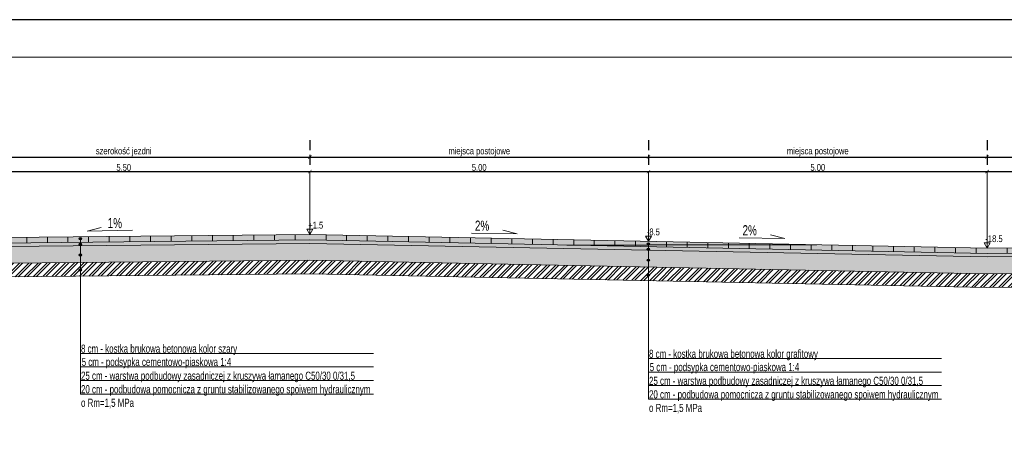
# Model space of a CAD drawing. Extents: x 1619 to 1766, y 1450 to 1506.
# Tile 9 of 19: x 1711 to 1726, y 1468 to 1474. Entities that reach past the tile are written whole.
import ezdxf

# ---------------------------------------------------------------- set-up
doc = ezdxf.new("R2010")
doc.units = 0
doc.layers.get('0').update_dxf_attribs({"lineweight": 9})
doc.layers.add('_STR ramka', color=2, linetype='Continuous', lineweight=40, plot=False)
doc.layers.add('_STR_wymiary', color=7, linetype='Continuous', lineweight=18)
doc.styles.add('STR_Arial', font='arialnarrow.ttf', dxfattribs={"width": 0.85})
doc.dimstyles.new('STR_50', dxfattribs={"dimtxt": 0.1, "dimasz": 0.05, "dimexe": 0.1, "dimexo": 0.25, "dimgap": 0.01, "dimtad": 1, "dimzin": 0, "dimdsep": 46, "dimtxsty": 'STR_Arial', "dimblk": 'ARCHTICK', "dimcen": 0, "dimazin": 0, "dimtfac": 1, "dimtofl": 0, "dimtmove": 0, "dimatfit": 3, "dimldrblk": 'DOTSMALL', "dimfxl": 0, "dimtolj": 1, "dimtzin": 0, "dimarcsym": 0})

# ---------------------------------------------------------------- blocks, each defined once
blk = doc.blocks.new('_ArchTick')
at = {"color": 0, "linetype": 'ByBlock', "lineweight": 60, "const_width": 0.15}
blk.add_lwpolyline([(-0.5, -0.5), (0.5, 0.5)], dxfattribs=at)
blk = doc.blocks.new('*D1387')
at = {"color": 0, "lineweight": -2}
for p, q in [((1709.975, 1472.094), (1709.975, 1471.944)), ((1715.475, 1472.094), (1715.475, 1471.944)), ((1709.975, 1471.844), (1715.475, 1471.844))]:
    blk.add_line(p, q, dxfattribs=at)
at = {"layer": 'Defpoints', "color": 0}
for p in [(1709.975, 1471.844), (1715.475, 1471.844), (1715.475, 1471.844)]:
    blk.add_point(p, dxfattribs=at)
at = {"color": 0, "linetype": 'ByBlock', "lineweight": -2, "xscale": 0.05, "yscale": 0.05, "zscale": 0.05, "rotation": 180}
blk.add_blockref('_ArchTick', (1709.975, 1471.844), dxfattribs=at)
at = {"color": 0, "linetype": 'ByBlock', "lineweight": -2, "xscale": 0.05, "yscale": 0.05, "zscale": 0.05}
blk.add_blockref('_ArchTick', (1715.475, 1471.844), dxfattribs=at)
at = {"color": 0, "lineweight": 13, "insert": (1712.725, 1471.905), "char_height": 0.1, "attachment_point": 5, "style": 'STR_Arial'}
blk.add_mtext('\\A1;5.50', dxfattribs=at)
blk = doc.blocks.new('_DotSmall')
at = {"color": 0, "linetype": 'ByBlock', "lineweight": 60, "const_width": 0.5}
blk.add_lwpolyline([(-0.0625, 0, 1), (0.0625, 0, 1)], format="xyb", close=True, dxfattribs=at)
blk = doc.blocks.new('*D1388')
at = {"color": 0, "lineweight": -2}
for p, q in [((1709.975, 1472.309), (1709.975, 1472.159)), ((1715.475, 1472.309), (1715.475, 1472.159)), ((1709.975, 1472.059), (1715.475, 1472.059))]:
    blk.add_line(p, q, dxfattribs=at)
at = {"layer": 'Defpoints', "color": 0}
for p in [(1709.975, 1472.059), (1715.475, 1472.059), (1715.475, 1472.059)]:
    blk.add_point(p, dxfattribs=at)
at = {"color": 0, "linetype": 'ByBlock', "lineweight": -2, "xscale": 0.05, "yscale": 0.05, "zscale": 0.05, "rotation": 180}
blk.add_blockref('_ArchTick', (1709.975, 1472.059), dxfattribs=at)
at = {"color": 0, "linetype": 'ByBlock', "lineweight": -2, "xscale": 0.05, "yscale": 0.05, "zscale": 0.05}
blk.add_blockref('_ArchTick', (1715.475, 1472.059), dxfattribs=at)
at = {"color": 0, "lineweight": 13, "insert": (1712.725, 1472.134), "char_height": 0.1, "attachment_point": 5, "style": 'STR_Arial'}
blk.add_mtext('\\A1;\\A1;szerokość jezdni', dxfattribs=at)
blk = doc.blocks.new('*D1389')
at = {"color": 0, "lineweight": -2}
for p, q in [((1715.475, 1472.094), (1715.475, 1471.944)), ((1720.475, 1472.094), (1720.475, 1471.944)), ((1715.475, 1471.844), (1720.475, 1471.844))]:
    blk.add_line(p, q, dxfattribs=at)
at = {"layer": 'Defpoints', "color": 0}
for p in [(1715.475, 1471.844), (1720.475, 1471.844), (1720.475, 1471.844)]:
    blk.add_point(p, dxfattribs=at)
at = {"color": 0, "linetype": 'ByBlock', "lineweight": -2, "xscale": 0.05, "yscale": 0.05, "zscale": 0.05, "rotation": 180}
blk.add_blockref('_ArchTick', (1715.475, 1471.844), dxfattribs=at)
at = {"color": 0, "linetype": 'ByBlock', "lineweight": -2, "xscale": 0.05, "yscale": 0.05, "zscale": 0.05}
blk.add_blockref('_ArchTick', (1720.475, 1471.844), dxfattribs=at)
at = {"color": 0, "lineweight": 13, "insert": (1717.975, 1471.905), "char_height": 0.1, "attachment_point": 5, "style": 'STR_Arial'}
blk.add_mtext('\\A1;5.00', dxfattribs=at)
blk = doc.blocks.new('*D1390')
at = {"color": 0, "lineweight": -2}
for p, q in [((1715.475, 1472.309), (1715.475, 1472.159)), ((1720.475, 1472.309), (1720.475, 1472.159)), ((1715.475, 1472.059), (1720.475, 1472.059))]:
    blk.add_line(p, q, dxfattribs=at)
at = {"layer": 'Defpoints', "color": 0}
for p in [(1715.475, 1472.059), (1720.475, 1472.059), (1720.475, 1472.059)]:
    blk.add_point(p, dxfattribs=at)
at = {"color": 0, "linetype": 'ByBlock', "lineweight": -2, "xscale": 0.05, "yscale": 0.05, "zscale": 0.05, "rotation": 180}
blk.add_blockref('_ArchTick', (1715.475, 1472.059), dxfattribs=at)
at = {"color": 0, "linetype": 'ByBlock', "lineweight": -2, "xscale": 0.05, "yscale": 0.05, "zscale": 0.05}
blk.add_blockref('_ArchTick', (1720.475, 1472.059), dxfattribs=at)
at = {"color": 0, "lineweight": 13, "insert": (1717.975, 1472.134), "char_height": 0.1, "attachment_point": 5, "style": 'STR_Arial'}
blk.add_mtext('\\A1;\\A1;miejsca postojowe', dxfattribs=at)
blk = doc.blocks.new('*D1391')
at = {"color": 0, "lineweight": -2}
for p, q in [((1720.475, 1472.094), (1720.475, 1471.944)), ((1725.475, 1472.094), (1725.475, 1471.944)), ((1720.475, 1471.844), (1725.475, 1471.844))]:
    blk.add_line(p, q, dxfattribs=at)
at = {"layer": 'Defpoints', "color": 0}
for p in [(1720.475, 1471.844), (1725.475, 1471.844), (1725.475, 1471.844)]:
    blk.add_point(p, dxfattribs=at)
at = {"color": 0, "linetype": 'ByBlock', "lineweight": -2, "xscale": 0.05, "yscale": 0.05, "zscale": 0.05, "rotation": 180}
blk.add_blockref('_ArchTick', (1720.475, 1471.844), dxfattribs=at)
at = {"color": 0, "linetype": 'ByBlock', "lineweight": -2, "xscale": 0.05, "yscale": 0.05, "zscale": 0.05}
blk.add_blockref('_ArchTick', (1725.475, 1471.844), dxfattribs=at)
at = {"color": 0, "lineweight": 13, "insert": (1722.975, 1471.905), "char_height": 0.1, "attachment_point": 5, "style": 'STR_Arial'}
blk.add_mtext('\\A1;5.00', dxfattribs=at)
blk = doc.blocks.new('*D1392')
at = {"color": 0, "lineweight": -2}
for p, q in [((1720.475, 1472.309), (1720.475, 1472.159)), ((1725.475, 1472.309), (1725.475, 1472.159)), ((1720.475, 1472.059), (1725.475, 1472.059))]:
    blk.add_line(p, q, dxfattribs=at)
at = {"layer": 'Defpoints', "color": 0}
for p in [(1720.475, 1472.059), (1725.475, 1472.059), (1725.475, 1472.059)]:
    blk.add_point(p, dxfattribs=at)
at = {"color": 0, "linetype": 'ByBlock', "lineweight": -2, "xscale": 0.05, "yscale": 0.05, "zscale": 0.05, "rotation": 180}
blk.add_blockref('_ArchTick', (1720.475, 1472.059), dxfattribs=at)
at = {"color": 0, "linetype": 'ByBlock', "lineweight": -2, "xscale": 0.05, "yscale": 0.05, "zscale": 0.05}
blk.add_blockref('_ArchTick', (1725.475, 1472.059), dxfattribs=at)
at = {"color": 0, "lineweight": 13, "insert": (1722.975, 1472.134), "char_height": 0.1, "attachment_point": 5, "style": 'STR_Arial'}
blk.add_mtext('\\A1;\\A1;miejsca postojowe', dxfattribs=at)
blk = doc.blocks.new('*D1393')
at = {"color": 0, "lineweight": -2}
for p, q in [((1725.475, 1472.094), (1725.475, 1471.944)), ((1730.975, 1472.094), (1730.975, 1471.944)), ((1725.475, 1471.844), (1730.975, 1471.844))]:
    blk.add_line(p, q, dxfattribs=at)
at = {"layer": 'Defpoints', "color": 0}
for p in [(1725.475, 1471.844), (1730.975, 1471.844), (1730.975, 1471.844)]:
    blk.add_point(p, dxfattribs=at)
at = {"color": 0, "linetype": 'ByBlock', "lineweight": -2, "xscale": 0.05, "yscale": 0.05, "zscale": 0.05, "rotation": 180}
blk.add_blockref('_ArchTick', (1725.475, 1471.844), dxfattribs=at)
at = {"color": 0, "linetype": 'ByBlock', "lineweight": -2, "xscale": 0.05, "yscale": 0.05, "zscale": 0.05}
blk.add_blockref('_ArchTick', (1730.975, 1471.844), dxfattribs=at)
at = {"color": 0, "lineweight": 13, "insert": (1728.225, 1471.905), "char_height": 0.1, "attachment_point": 5, "style": 'STR_Arial'}
blk.add_mtext('\\A1;5.50', dxfattribs=at)
blk = doc.blocks.new('*D1394')
at = {"color": 0, "lineweight": -2}
for p, q in [((1725.475, 1472.309), (1725.475, 1472.159)), ((1730.975, 1472.309), (1730.975, 1472.159)), ((1725.475, 1472.059), (1730.975, 1472.059))]:
    blk.add_line(p, q, dxfattribs=at)
at = {"layer": 'Defpoints', "color": 0}
for p in [(1725.475, 1472.059), (1730.975, 1472.059), (1730.975, 1472.059)]:
    blk.add_point(p, dxfattribs=at)
at = {"color": 0, "linetype": 'ByBlock', "lineweight": -2, "xscale": 0.05, "yscale": 0.05, "zscale": 0.05, "rotation": 180}
blk.add_blockref('_ArchTick', (1725.475, 1472.059), dxfattribs=at)
at = {"color": 0, "linetype": 'ByBlock', "lineweight": -2, "xscale": 0.05, "yscale": 0.05, "zscale": 0.05}
blk.add_blockref('_ArchTick', (1730.975, 1472.059), dxfattribs=at)
at = {"color": 0, "lineweight": 13, "insert": (1728.225, 1472.134), "char_height": 0.1, "attachment_point": 5, "style": 'STR_Arial'}
blk.add_mtext('\\A1;\\A1;szerokość jezdni', dxfattribs=at)
blk = doc.blocks.new('popopo')
at = {"layer": '_STR_wymiary', "lineweight": 30}
h = blk.add_hatch(color=256, dxfattribs=at)
h.dxf.hatch_style = 1
edge = h.paths.add_edge_path()
edge.add_arc((0, 0), 0.016, 0, 360)
blk.add_circle((0, 0), 0.016, dxfattribs=at)

msp = doc.modelspace()

# ---------------------------------------------------------------- hatches: boundary and pattern name
at = {"layer": '_STR_wymiary', "lineweight": 5}
h = msp.add_hatch(dxfattribs=at)
h.set_pattern_fill('DOTS', color=256, scale=0.01)
h.set_pattern_definition([(0, (1601.24371, 1508.410988), (0.0079375, 0.015875), [0, -0.015875])])
h.paths.add_polyline_path([(1709.9745, 1470.7289), (1715.4745, 1470.7839), (1725.4745, 1470.5839), (1730.9745, 1470.6389), (1746.4745, 1470.3289), (1751.435, 1470.3785), (1751.4345, 1470.4285), (1746.4748, 1470.3789), (1730.9748, 1470.6889), (1725.4748, 1470.6339), (1715.4748, 1470.8339), (1709.9748, 1470.7789)])
h = msp.add_hatch(color=255, dxfattribs=at)
h.dxf.hatch_style = 1
h.paths.add_polyline_path([(1709.975, 1470.7789), (1715.475, 1470.8339), (1715.475, 1470.9139), (1709.975, 1470.8589)])
h = msp.add_hatch(dxfattribs=at)
h.set_pattern_fill('CTYSQST', color=0, scale=0.001)
h.set_pattern_definition([(0, (-4805.9414, -4529.23626), (0, 0.3048), []), (90, (-4805.9414, -4529.23626), (-0.3048, 2e-17), [])])
h.paths.add_polyline_path([(1709.975, 1470.7789), (1715.475, 1470.8339), (1715.475, 1470.9139), (1709.975, 1470.8589)])
h = msp.add_hatch(color=253, dxfattribs=at)
h.dxf.hatch_style = 1
h.paths.add_polyline_path([(1715.4746, 1470.8339), (1720.475, 1470.7339), (1720.475, 1470.8139), (1715.475, 1470.9139), (1715.475, 1470.8339)], is_closed=False)
h.paths.add_polyline_path([(1720.475, 1470.7339), (1725.475, 1470.6339), (1725.475, 1470.7139), (1720.475, 1470.8139)])
h = msp.add_hatch(dxfattribs=at)
h.set_pattern_fill('CTYSQST', color=0, scale=0.001)
h.set_pattern_definition([(0, (-6407.8174, -6033.11333), (0, 0.3048), []), (90, (-6407.8174, -6033.11333), (-0.3048, 2e-17), [])])
h.paths.add_polyline_path([(1715.4746, 1470.8339), (1720.475, 1470.7339), (1720.475, 1470.8139), (1715.475, 1470.9139), (1715.475, 1470.8339)], is_closed=False)
h = msp.add_hatch(dxfattribs=at)
h.set_pattern_fill('CTYSQST', color=0, scale=0.001)
h.set_pattern_definition([(0, (-8009.6934, -7536.9904), (0, 0.3048), []), (90, (-8009.6934, -7536.9904), (-0.3048, 2e-17), [])])
h.paths.add_polyline_path([(1720.475, 1470.7339), (1725.475, 1470.6339), (1725.475, 1470.7139), (1720.475, 1470.8139)])
h = msp.add_hatch(dxfattribs=at)
h.set_pattern_fill('stones', color=0, scale=0.2, pattern_type=2)
h.set_pattern_definition([(0, (-1602.0494, -1521.4821), (0, 0.2), [0.01, -0.03, 0.01, -0.15]), (0, (-1601.9994, -1521.4621), (0, 0.2), [0.01, -0.19]), (0, (-1602.0994, -1521.4421), (0, 0.2), [0.02, -0.18]), (0, (-1602.1494, -1521.4321), (0, 0.2), [0.03, -0.17]), (0, (-1602.0494, -1521.4221), (0, 0.2), [0.02, -0.02, 0.03, -0.13]), (0, (-1602.0594, -1521.3921), (0, 0.2), [0.03, -0.17]), (0, (-1602.1094, -1521.3821), (0, 0.2), [0.03, -0.07, 0.03, -0.07]), (0, (-1602.1494, -1521.3521), (0, 0.2), [0.03, -0.01, 0.01, -0.15]), (0, (-1602.0194, -1521.3321), (0, 0.2), [0.01, -0.19]), (0, (-1602.0594, -1521.3121), (0, 0.2), [0.02, -0.18]), (90, (-1602.1894, -1521.3021), (-0.2, 1e-17), [0.02, -0.18]), (90, (-1602.1694, -1521.4421), (-0.2, 1e-17), [0.01, -0.02, 0.03, -0.14]), (90, (-1602.1194, -1521.4221), (-0.2, 1e-17), [0.04, -0.01, 0.01, -0.14]), (90, (-1602.0894, -1521.3721), (-0.2, 1e-17), [0.03, -0.17]), (90, (-1602.0794, -1521.4621), (-0.2, 1e-17), [0.02, -0.18]), (90, (-1602.0694, -1521.3021), (-0.2, 1e-17), [0.02, -0.18]), (90, (-1602.0594, -1521.4221), (-0.2, 1e-17), [0.02, -0.1, 0.01, -0.07]), (90, (-1602.0294, -1521.3221), (-0.2, 1e-17), [0.01, -0.01, 0.01, -0.17]), (90, (-1602.0194, -1521.4121), (-0.2, 1e-17), [0.02, -0.03, 0.02, -0.13]), (90, (-1602.0094, -1521.4621), (-0.2, 1e-17), [0.02, -0.18]), (45, (-1602.17941, -1521.46211), (0, 0.2), [0.0282842, -0.05656854, 0.0424264, -0.1555635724]), (45, (-1602.18941, -1521.46211), (0, 0.2), [0.028284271, -0.254558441]), (45, (-1602.07941, -1521.44211), (0, 0.2), [0.028284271, -0.254558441]), (45, (-1602.09941, -1521.34211), (0, 0.2), [0.028284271, -0.254558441]), (45, (-1602.00941, -1521.44211), (0, 0.2), [0.028284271, -0.254558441]), (45, (-1602.17941, -1521.42211), (0, 0.2), [0.014142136, -0.268700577]), (45, (-1602.15941, -1521.36211), (0, 0.2), [0.014142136, -0.268700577]), (45, (-1602.13941, -1521.43211), (0, 0.2), [0.014142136, -0.268700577]), (45, (-1602.11941, -1521.36211), (0, 0.2), [0.014142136, -0.268700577]), (45, (-1602.05941, -1521.40211), (0, 0.2), [0.014142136, -0.268700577]), (45, (-1602.05941, -1521.29211), (0, 0.2), [0.014142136, -0.268700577]), (45, (-1602.03941, -1521.31211), (0, 0.2), [0.014142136, -0.268700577]), (45, (-1602.02941, -1521.42211), (0, 0.2), [0.014142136, -0.268700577]), (45, (-1602.01941, -1521.47211), (0, 0.2), [0.014142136, -0.268700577]), (45, (-1602.01941, -1521.39211), (0, 0.2), [0.014142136, -0.268700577]), (45, (-1602.01941, -1521.29211), (0, 0.2), [0.014142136, -0.268700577]), (45, (-1602.00941, -1521.33211), (0, 0.2), [0.014142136, -0.268700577]), (135, (-1602.04941, -1521.31211), (-0.2, 4e-17), [0.014142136, -0.268700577]), (135, (-1602.02941, -1521.29211), (-0.2, 4e-17), [0.014142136, -0.268700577]), (135, (-1602.01941, -1521.33211), (-0.2, 4e-17), [0.014142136, -0.268700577]), (135, (-1601.98941, -1521.29211), (-0.2, 4e-17), [0.014142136, -0.268700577]), (135, (-1602.08941, -1521.36211), (-0.2, 4e-17), [0.014142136, -0.268700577]), (135, (-1602.10941, -1521.38211), (-0.2, 4e-17), [0.014142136, -0.268700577]), (135, (-1602.16941, -1521.43211), (-0.2, 4e-17), [0.014142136, -0.268700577]), (135, (-1602.14941, -1521.43211), (-0.2, 4e-17), [0.014142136, -0.268700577]), (135, (-1602.12941, -1521.36211), (-0.2, 4e-17), [0.014142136, -0.268700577]), (135, (-1602.16941, -1521.39211), (-0.2, 4e-17), [0.014142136, -0.268700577]), (135, (-1602.04941, -1521.42211), (-0.2, 4e-17), [0.014142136, -0.268700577]), (135, (-1602.01941, -1521.40211), (-0.2, 4e-17), [0.014142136, -0.268700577]), (135, (-1602.00941, -1521.44211), (-0.2, 4e-17), [0.014142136, -0.268700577]), (135, (-1602.00941, -1521.42211), (-0.2, 4e-17), [0.014142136, -0.268700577]), (135, (-1601.99941, -1521.46211), (-0.2, 4e-17), [0.014142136, -0.268700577]), (135, (-1602.15941, -1521.34211), (-0.2, 4e-17), [0.028284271, -0.254558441]), (135, (-1602.05941, -1521.40211), (-0.2, 4e-17), [0.028284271, -0.254558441]), (135, (-1602.06941, -1521.47211), (-0.2, 4e-17), [0.070710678, -0.212132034]), (26.5650512, (-1602.18941, -1521.38211), (0.2, 8e-11), [0.02236, -0.424853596]), (26.5650512, (-1602.15941, -1521.44211), (0.2, 8e-11), [0.02236, -0.424853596]), (26.5650512, (-1602.11941, -1521.35211), (0.2, 8e-11), [0.02236, -0.424853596]), (26.5650512, (-1602.03941, -1521.48211), (0.2, 8e-11), [0.02236, -0.424853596]), (26.5650512, (-1602.06941, -1521.43211), (0.2, 8e-11), [0.02236, -0.424853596]), (26.5650512, (-1602.04941, -1521.39211), (0.2, 8e-11), [0.02236, -0.424853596]), (26.5650512, (-1602.07941, -1521.32211), (0.2, 8e-11), [0.02236, -0.424853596]), (26.5650512, (-1602.00941, -1521.33211), (0.2, 8e-11), [0.02236, -0.424853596]), (63.4349488, (-1602.16941, -1521.38211), (8e-11, 0.2), [0.02236, -0.424853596]), (63.4349488, (-1602.16941, -1521.37211), (8e-11, 0.2), [0.02236, -0.424853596]), (63.4349488, (-1602.08941, -1521.34211), (8e-11, 0.2), [0.04472, -0.402493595]), (63.4349488, (-1602.01941, -1521.35211), (8e-11, 0.2), [0.02236, -0.424853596]), (63.4349488, (-1602.02941, -1521.38211), (8e-11, 0.2), [0.02236, -0.424853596]), (63.4349488, (-1602.12941, -1521.42211), (8e-11, 0.2), [0.02236, -0.424853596]), (63.4349488, (-1602.02941, -1521.31211), (8e-11, 0.2), [0.02236, -0.424853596]), (63.4349488, (-1601.99941, -1521.32211), (8e-11, 0.2), [0.02236, -0.424853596]), (116.5650512, (-1602.17941, -1521.32211), (-8e-11, 0.2), [0.02236, -0.424853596]), (116.5650512, (-1602.06941, -1521.48211), (-8e-11, 0.2), [0.02236, -0.424853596]), (116.5650512, (-1602.15941, -1521.35211), (-8e-11, 0.2), [0.02236, -0.424853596]), (116.5650512, (-1602.00941, -1521.37211), (-8e-11, 0.2), [0.02236, -0.424853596]), (116.5650512, (-1602.07941, -1521.38211), (-8e-11, 0.2), [0.02236, -0.424853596]), (116.5650512, (-1602.01941, -1521.34211), (-8e-11, 0.2), [0.02236, -0.424853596]), (116.5650512, (-1602.11941, -1521.38211), (-8e-11, 0.2), [0.02236, -0.424853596]), (116.5650512, (-1602.15941, -1521.42211), (-8e-11, 0.2), [0.02236, -0.424853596]), (153.4349488, (-1602.16941, -1521.33211), (-0.2, 8e-11), [0.02236, -0.424853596]), (153.4349488, (-1602.09941, -1521.44211), (-0.2, 8e-11), [0.02236, -0.424853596]), (153.4349488, (-1602.13941, -1521.35211), (-0.2, 8e-11), [0.02236, -0.424853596]), (153.4349488, (-1602.01941, -1521.43211), (-0.2, 8e-11), [0.02236, -0.424853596]), (153.4349488, (-1602.04941, -1521.48211), (-0.2, 8e-11), [0.02236, -0.424853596]), (153.4349488, (-1602.02941, -1521.32211), (-0.2, 8e-11), [0.02236, -0.424853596]), (153.4349488, (-1602.05941, -1521.39211), (-0.2, 8e-11), [0.02236, -0.424853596]), (153.4349488, (-1602.16941, -1521.33211), (-0.2, 8e-11), [0.02236, -0.424853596]), (153.4349488, (-1601.98941, -1521.38211), (-0.2, 8e-11), [0.02236, -0.424853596]), (243.4349488, (-1602.17941, -1521.46211), (-8e-11, -0.2), [0.02236, -0.424853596])])
h.paths.add_polyline_path([(1709.975, 1470.7089), (1709.975, 1470.7289), (1715.4743, 1470.7839), (1715.475, 1470.5338), (1715.4731, 1470.5338), (1711.0245, 1470.4893), (1710.075, 1470.4893), (1710.075, 1470.6589)])
h.paths.add_polyline_path([(1715.475, 1470.7838), (1715.475, 1470.5338), (1720.475, 1470.4338), (1720.475, 1470.6838), (1715.4743, 1470.7839)], is_closed=False)
h.paths.add_polyline_path([(1720.475, 1470.6838), (1720.475, 1470.4338), (1725.4731, 1470.3338), (1725.475, 1470.3338), (1725.475, 1470.5839), (1725.4743, 1470.5839)])
h.paths.add_polyline_path([(1725.475, 1470.5839), (1725.475, 1470.3338), (1730.9731, 1470.3888), (1730.975, 1470.3888), (1730.9743, 1470.6389)])
h.paths.add_polyline_path([(1730.975, 1470.6388), (1730.975, 1470.3888), (1735.975, 1470.2888), (1735.975, 1470.5388), (1730.9743, 1470.6389)], is_closed=False)
h.paths.add_polyline_path([(1735.975, 1470.2888), (1740.975, 1470.1888), (1740.975, 1470.4388), (1735.975, 1470.5388)])
h.paths.add_polyline_path([(1746.475, 1470.0788), (1746.475, 1470.3289), (1746.4743, 1470.3289), (1740.975, 1470.4388), (1740.975, 1470.1888), (1746.4731, 1470.0788)])
h.paths.add_polyline_path([(1751.4786, 1470.1289), (1746.475, 1470.0788), (1746.475, 1470.3289), (1751.475, 1470.3789), (1751.475, 1470.3089), (1751.4748, 1470.3189), (1751.4794, 1470.2699), (1751.481, 1470.1824), (1751.4783, 1470.1589)])
h = msp.add_hatch(color=255, dxfattribs=at)
h.dxf.hatch_style = 1
h.paths.add_polyline_path([(1725.4746, 1470.6339), (1730.975, 1470.6889), (1730.975, 1470.7689), (1725.475, 1470.7139), (1725.475, 1470.6339)], is_closed=False)
h = msp.add_hatch(dxfattribs=at)
h.set_pattern_fill('CTYSQST', color=0, scale=0.001)
h.set_pattern_definition([(0, (-9611.5694, -9040.86748), (0, 0.3048), []), (90, (-9611.5694, -9040.86748), (-0.3048, 2e-17), [])])
h.paths.add_polyline_path([(1725.4746, 1470.6339), (1730.975, 1470.6889), (1730.975, 1470.7689), (1725.475, 1470.7139), (1725.475, 1470.6339)], is_closed=False)
h = msp.add_hatch(dxfattribs=at)
h.set_pattern_fill('ANSI32', color=0, scale=0.01)
h.set_pattern_definition([(45, (-1602.18941, -1521.48211), (-0.067351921, 0.067351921), []), (45, (-1602.14451, -1521.48211), (-0.067351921, 0.067351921), [])])
h.paths.add_polyline_path([(1711.0245, 1470.4893), (1711.0226, 1470.2893), (1711.343, 1470.2925), (1715.4721, 1470.3338), (1715.475, 1470.3338), (1715.475, 1470.5338), (1715.4731, 1470.5338)])
h.paths.add_polyline_path([(1715.475, 1470.3338), (1720.475, 1470.2338), (1720.475, 1470.4338), (1715.475, 1470.5338)])
h.paths.add_polyline_path([(1720.475, 1470.4338), (1720.475, 1470.2338), (1725.4721, 1470.1338), (1725.475, 1470.1338), (1725.475, 1470.3338), (1725.4731, 1470.3338)])
h.paths.add_polyline_path([(1725.475, 1470.3338), (1725.475, 1470.1338), (1730.9721, 1470.1888), (1730.975, 1470.1888), (1730.975, 1470.3888), (1730.9731, 1470.3888)])
h.paths.add_polyline_path([(1730.975, 1470.1888), (1735.975, 1470.0888), (1735.975, 1470.2888), (1730.975, 1470.3888)])
h.paths.add_polyline_path([(1735.975, 1470.0888), (1740.975, 1469.9888), (1740.975, 1470.1888), (1735.975, 1470.2888)])
h.paths.add_polyline_path([(1746.475, 1469.8788), (1746.475, 1470.0788), (1746.4731, 1470.0788), (1740.975, 1470.1888), (1740.975, 1469.9888), (1746.4721, 1469.8788)])
h.paths.add_polyline_path([(1746.475, 1469.8788), (1751.4806, 1469.9289), (1751.4786, 1470.1289), (1746.475, 1470.0788)])

# ---------------------------------------------------------------- linework, layer by layer
at = {"lineweight": 5}
msp.add_lwpolyline([(1688.027, 1473.5355), (1757.6828, 1473.5355), (1757.6828, 1459.798), (1688.027, 1459.798)], close=True, dxfattribs=at)
for points in [[(1712.8548, 1470.9768), (1712.1828, 1470.9634), (1712.3932, 1471.0194)], [(1717.8625, 1470.9366), (1718.5344, 1470.9232), (1718.3241, 1470.9791)], [(1721.8146, 1470.868), (1722.4866, 1470.8546), (1722.2762, 1470.9105)]]:
    msp.add_lwpolyline(points)
at = {"lineweight": 18}
for points in [[(1715.475, 1470.9139), (1715.4301, 1470.9916), (1715.5198, 1470.9916)], [(1720.475, 1470.8139), (1720.4301, 1470.8916), (1720.5198, 1470.8916)], [(1725.475, 1470.7139), (1725.4301, 1470.7916), (1725.5198, 1470.7916)]]:
    msp.add_lwpolyline(points, close=True, dxfattribs=at)
at = {"layer": '_STR ramka', "lineweight": 30}
msp.add_lwpolyline([(1685.9845, 1474.0884), (1685.9845, 1459.2384), (1758.7554, 1459.2384), (1758.7554, 1474.0884), (1685.9845, 1474.0884)], dxfattribs=at)
at = {"layer": '_STR_wymiary', "lineweight": 5}
for points in [[(1715.475, 1470.9139), (1715.475, 1471.8438)], [(1720.475, 1470.8139), (1720.475, 1471.8438)], [(1725.475, 1470.7139), (1725.475, 1471.8438)], [(1751.475, 1470.5089), (1746.475, 1470.4589), (1746.475, 1470.4589), (1730.975, 1470.7689), (1725.475, 1470.7139), (1725.475, 1470.7139), (1715.475, 1470.9139), (1709.975, 1470.8589)], [(1753.6574, 1470.4892), (1751.4763, 1470.4289), (1746.4746, 1470.3789), (1730.9746, 1470.6889), (1725.4746, 1470.6339), (1715.4746, 1470.8339), (1709.975, 1470.7789)], [(1753.6552, 1470.4391), (1751.4772, 1470.3789), (1746.4743, 1470.3289), (1730.9743, 1470.6389), (1725.4743, 1470.5839), (1715.4743, 1470.7839), (1709.975, 1470.7289)], [(1710.075, 1470.4893), (1711.0245, 1470.4893), (1715.4731, 1470.5338), (1725.4731, 1470.3338), (1730.9731, 1470.3888), (1746.4731, 1470.0788), (1751.4819, 1470.1289), (1753.6052, 1470.1876)], [(1753.8352, 1470.1092), (1753.8352, 1469.9939), (1751.4857, 1469.9289), (1746.4721, 1469.8788), (1730.9721, 1470.1888), (1725.4721, 1470.1338), (1715.4721, 1470.3338), (1711.0226, 1470.2893), (1709.8157, 1470.2809)]]:
    msp.add_lwpolyline(points, dxfattribs=at)
at = {"layer": '_STR_wymiary', "lineweight": 15}
for points in [[(1712.0845, 1470.8522), (1712.0845, 1469.1581), (1716.4155, 1469.1581)], [(1720.4732, 1470.7765), (1720.4732, 1469.0823), (1724.8042, 1469.0823)], [(1712.0845, 1469.5581), (1712.0845, 1469.3581), (1712.0845, 1469.3581)], [(1720.4732, 1469.4823), (1720.4732, 1469.2823), (1720.4732, 1469.2823)], [(1712.0845, 1469.1581), (1712.0845, 1468.9581), (1716.4155, 1468.9581)], [(1720.4732, 1469.0823), (1720.4732, 1468.8823), (1724.8042, 1468.8823)], [(1712.0845, 1468.9581), (1712.0845, 1468.7581), (1716.4155, 1468.7581)], [(1720.4732, 1468.8823), (1720.4732, 1468.6823), (1724.8042, 1468.6823)], [(1712.0845, 1468.7581), (1712.0845, 1468.5581), (1716.4155, 1468.5581)], [(1720.4732, 1468.6823), (1720.4732, 1468.4823), (1724.8042, 1468.4823)]]:
    msp.add_lwpolyline(points, dxfattribs=at)

# ---------------------------------------------------------------- block references
at = {"layer": '_STR_wymiary', "color": 1, "lineweight": 30}
for p in [(1712.0845, 1470.8522), (1712.0845, 1470.7705), (1720.4732, 1470.7765), (1720.4732, 1470.6947), (1712.0845, 1470.6119), (1720.4732, 1470.5362), (1712.0845, 1470.3906), (1720.4732, 1470.3148)]:
    msp.add_blockref('popopo', p, dxfattribs=at)

# ---------------------------------------------------------------- texts
at = {"lineweight": 18, "style": 'STR_Arial', "width": 0.85}
for s, rotation, p in [('1%%%', 359.99901, (1712.4887, 1471.0087)), ('2%%%', 0.00099, (1717.9117, 1470.97)), ('2%%%', 0.00099, (1721.8639, 1470.9015))]:
    msp.add_text(s, height=0.15, rotation=rotation, dxfattribs=at).set_placement(p)
for s, p in [('+1.5', (1715.4503, 1471.0027)), ('-8.5', (1720.4503, 1470.9027)), ('-18.5', (1725.4503, 1470.8027))]:
    msp.add_text(s, height=0.1, dxfattribs=at).set_placement(p)
at = {"lineweight": 18, "char_height": 0.12, "attachment_point": 1, "style": 'STR_Arial'}
for s, insert, width in [('8 cm - kostka brukowa betonowa kolor szary', (1712.0945, 1469.2883), 4.638791), ('8 cm - kostka brukowa betonowa kolor grafitowy', (1720.4832, 1469.2125), 4.638791), ('5 cm - podsypka cementowo-piaskowa 1:4', (1712.1045, 1469.0923), 4.638791), ('5 cm - podsypka cementowo-piaskowa 1:4', (1720.4932, 1469.0165), 4.638791), ('{\\A1;25 cm - warstwa podbudowy zasadniczej z kruszywa łamanego C50/30 0/31,5}', (1712.0944, 1468.8888), 4.582447), ('{\\A1;25 cm - warstwa podbudowy zasadniczej z kruszywa łamanego C50/30 0/31,5}', (1720.483, 1468.8131), 4.582447), ('{\\A1;20 cm - podbudowa pomocnicza z gruntu stabilizowanego spoiwem hydraulicznym}\\P{\\A1;o Rm=1,5 MPa}', (1712.0944, 1468.6888), 4.269026), ('{\\A1;20 cm - podbudowa pomocnicza z gruntu stabilizowanego spoiwem hydraulicznym}\\P{\\A1;o Rm=1,5 MPa}', (1720.483, 1468.6131), 4.269026)]:
    msp.add_mtext(s, dxfattribs=dict(at, insert=insert, width=width))

# ---------------------------------------------------------------- dimensions: what is measured, and where the dimension line sits
at = {"lineweight": 13}
for p1, p2, text, picture, middle in [((1709.975, 1472.0589), (1715.475, 1472.0589), '\\A1;szerokość jezdni', '*D1388', (1712.725, 1472.1339)), ((1715.475, 1472.0589), (1720.475, 1472.0589), '\\A1;miejsca postojowe', '*D1390', (1717.975, 1472.1336)), ((1720.475, 1472.0589), (1725.475, 1472.0589), '\\A1;miejsca postojowe', '*D1392', (1722.975, 1472.1336)), ((1725.475, 1472.0589), (1730.975, 1472.0589), '\\A1;szerokość jezdni', '*D1394', (1728.225, 1472.1339))]:
    dim = msp.add_aligned_dim(p1=p1, p2=p2, distance=0, text=text, dimstyle='STR_50', override={"dimtxsty": 'STR_Arial', "dimldrblk": 'DotSmall'}, dxfattribs=at)
    dim.commit()
    dim.dimension.update_dxf_attribs({"geometry": picture, "text_midpoint": middle})
for p1, p2, picture, middle in [((1709.975, 1471.8438), (1715.475, 1471.8438), '*D1387', (1712.725, 1471.9048)), ((1715.475, 1471.8438), (1720.475, 1471.8438), '*D1389', (1717.975, 1471.9048)), ((1720.475, 1471.8438), (1725.475, 1471.8438), '*D1391', (1722.975, 1471.9048)), ((1725.475, 1471.8438), (1730.975, 1471.8438), '*D1393', (1728.225, 1471.9048))]:
    dim = msp.add_aligned_dim(p1=p1, p2=p2, distance=0, dimstyle='STR_50', override={"dimtxsty": 'STR_Arial', "dimldrblk": 'DotSmall'}, dxfattribs=at)
    dim.commit()
    dim.dimension.update_dxf_attribs({"geometry": picture, "text_midpoint": middle})

doc.saveas('drawing.dxf')
